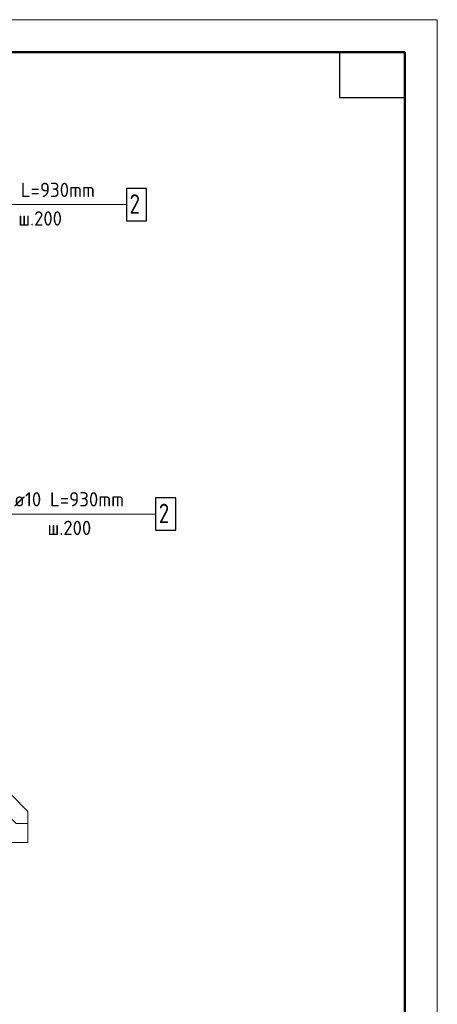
# Model space of a CAD drawing. Header units: millimetres. Extents: x 0 to 45010, y 0 to 29700.
# Tile 13 of 13: x 35567 to 42000, y 14553 to 29700. Entities that reach past the tile are written whole.
import ezdxf

# ---------------------------------------------------------------- set-up
doc = ezdxf.new("R2010")
doc.units = ezdxf.units.MM
doc.layers.add('Standard', color=7, linetype='Continuous', lineweight=25)
doc.layers.add('Позиционная метка номер позиции', color=7, linetype='Continuous', lineweight=13)
doc.layers.add('Обрамление П-обр. равн.', color=7, linetype='Continuous', lineweight=25, true_color=0x5f1e0f)
doc.styles.add('ISOCPEUR', font='txt')

msp = doc.modelspace()

# ---------------------------------------------------------------- linework, layer by layer
at = {"layer": 'Standard', "color": 7, "linetype": 'Continuous', "lineweight": 13, "transparency": 33554687}
msp.add_lwpolyline([(0, 0), (42000, 0), (42000, 29700), (0, 29700), (0, 0)], close=True, dxfattribs=at)
at = {"layer": 'Standard', "color": 7, "linetype": 'Continuous', "lineweight": 50, "transparency": 33554687}
msp.add_lwpolyline([(2000, 29200), (41500, 29200), (41500, 500), (2000, 500), (2000, 29200)], close=True, dxfattribs=at)
at = {"layer": 'Standard', "color": 7, "linetype": 'Continuous', "lineweight": 25, "transparency": 33554687}
msp.add_lwpolyline([(41500, 29200), (41500, 28500), (40500, 28500), (40500, 29200), (41500, 29200)], close=True, dxfattribs=at)
at = {"layer": 'Обрамление П-обр. равн.', "color": 7, "linetype": 'Continuous', "lineweight": 25, "transparency": 33554687}
for points in [[(37210, 26605), (37520, 26605), (37520, 27105), (37210, 27105), (37210, 26605)], [(37660, 21845), (37970, 21845), (37970, 22345), (37660, 22345), (37660, 21845)]]:
    msp.add_lwpolyline(points, dxfattribs=at)
at = {"layer": 'Позиционная метка номер позиции', "color": 7, "linetype": 'Continuous', "lineweight": 13, "transparency": 33554687}
for points in [[(35210, 25085), (34710, 25585), (34710, 26855), (37210, 26855)], [(34260, 23420), (33877, 23038), (33877, 22095), (37660, 22095)], [(34880, 23035), (34380, 22535), (34380, 22095), (37660, 22095)], [(35445, 17769), (35695, 17519), (35695, 17040), (33445, 17040)], [(35261, 17585), (35511, 17335), (35695, 17335), (35695, 17040), (33445, 17040)]]:
    msp.add_lwpolyline(points, dxfattribs=at)

# ---------------------------------------------------------------- texts
at = {"layer": 'Обрамление П-обр. равн.', "color": 7, "linetype": 'Continuous', "lineweight": 13, "transparency": 33554687, "attachment_point": 7, "style": 'ISOCPEUR'}
for s, insert, char_height, width in [('\\W0.96;ø10 L=930mm ', (35030, 26972), 220, 1996.29), ('\\W0.78;2', (37260, 26715), 300, 326.41), ('\\W0.95;ш.200 ', (35547, 26532), 220, 962.14), ('\\W0.96;ø10 L=930mm ', (35480, 22212), 220, 1996.3), ('\\W0.78;2', (37710, 21955), 300, 326.41), ('\\W0.95;ш.200 ', (35997, 21772), 220, 962.12)]:
    msp.add_mtext(s, dxfattribs=dict(at, insert=insert, char_height=char_height, width=width))

doc.saveas('drawing.dxf')
